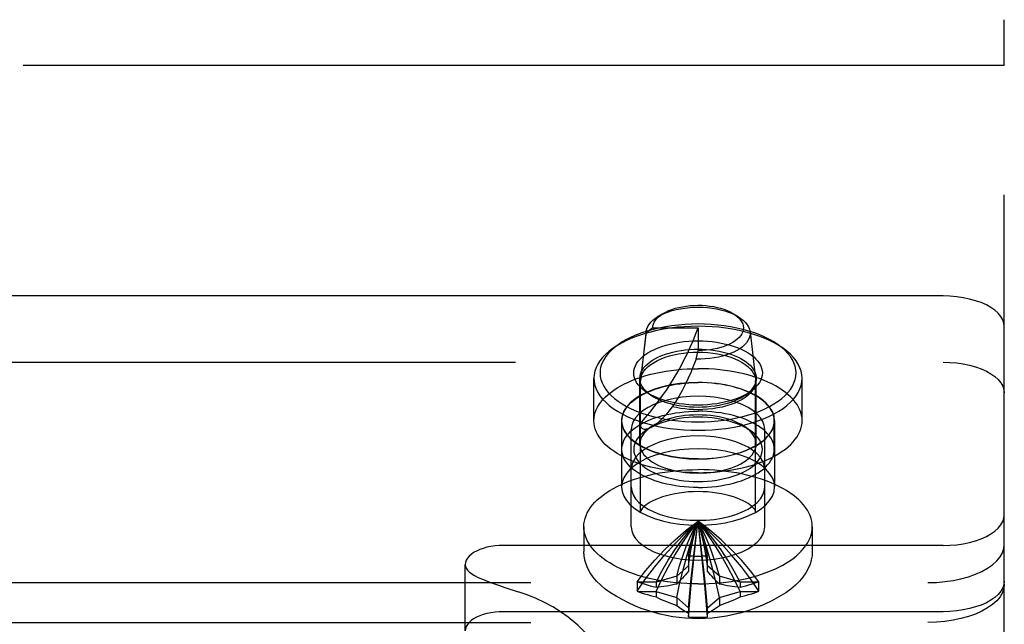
# Model space of a CAD drawing. Header units: inches. Extents: x 0 to 291, y 0 to 188.
# Tile 66 of 113: x 116.056 to 117.664, y 158.443 to 159.43. Entities that reach past the tile are written whole.
import ezdxf

# ---------------------------------------------------------------- set-up
doc = ezdxf.new("R2010")
doc.units = ezdxf.units.IN
doc.header["$LTSCALE"] = 16.018896
doc.header["$MEASUREMENT"] = 0
doc.linetypes.add('HIDDEN', pattern=[0.2, 0.1, -0.1])
doc.layers.add('02___PRT_ALL_AXES', color=7, linetype='CONTINUOUS')
doc.layers.add('DEFAULT_2', color=8, linetype='HIDDEN')

msp = doc.modelspace()

# ---------------------------------------------------------------- linework, layer by layer
at = {"layer": '02___PRT_ALL_AXES', "color": 8, "linetype": 'HIDDEN'}
for p, q in [((116.9937, 158.7752), (116.9937, 158.8445)), ((117.3337, 158.7752), (117.3337, 158.8445)), ((117.0387, 158.7752), (117.0387, 158.667)), ((117.0392, 158.7285), (117.0392, 158.7752)), ((117.2882, 158.7285), (117.2882, 158.7752)), ((117.2887, 158.7752), (117.2887, 158.667)), ((117.0547, 158.602), (117.0547, 158.7607)), ((117.2727, 158.602), (117.2727, 158.7607))]:
    msp.add_line(p, q, dxfattribs=at)
for points in [[(116.9937, 158.7752), (116.9939, 158.7797), (116.9946, 158.7841), (116.9958, 158.7885), (116.9974, 158.7929), (116.9995, 158.7972), (117.002, 158.8015), (117.005, 158.8057), (117.0084, 158.8098), (117.0122, 158.8138), (117.0165, 158.8177), (117.0211, 158.8215), (117.0262, 158.8252), (117.0316, 158.8287), (117.0374, 158.8321), (117.0435, 158.8353), (117.05, 158.8384), (117.0567, 158.8413), (117.0638, 158.844), (117.0711, 158.8465), (117.0787, 158.8488), (117.0865, 158.851), (117.0946, 158.8529), (117.1028, 158.8546), (117.1112, 158.8561), (117.1197, 158.8573), (117.1284, 158.8584), (117.1371, 158.8592), (117.1459, 158.8598), (117.1548, 158.8601), (117.1637, 158.8602)], [(117.3337, 158.7752), (117.3335, 158.7797), (117.3328, 158.7841), (117.3316, 158.7885), (117.33, 158.7929), (117.3279, 158.7972), (117.3254, 158.8015), (117.3224, 158.8057), (117.319, 158.8098), (117.3152, 158.8138), (117.3109, 158.8177), (117.3063, 158.8215), (117.3012, 158.8252), (117.2958, 158.8287), (117.29, 158.8321), (117.2839, 158.8353), (117.2775, 158.8384), (117.2707, 158.8413), (117.2636, 158.844), (117.2563, 158.8465), (117.2487, 158.8488), (117.2409, 158.851), (117.2329, 158.8529), (117.2246, 158.8546), (117.2162, 158.8561), (117.2077, 158.8573), (117.1991, 158.8584), (117.1903, 158.8592), (117.1815, 158.8598), (117.1726, 158.8601), (117.1637, 158.8602)], [(117.2887, 158.7752), (117.2878, 158.7828), (117.2851, 158.7902), (117.2806, 158.7974), (117.2744, 158.8043), (117.2666, 158.8107), (117.2573, 158.8167), (117.2466, 158.822), (117.2347, 158.8267), (117.2218, 158.8306), (117.208, 158.8337), (117.1936, 158.8359), (117.1788, 158.8373), (117.1637, 158.8377), (117.1486, 158.8373), (117.1338, 158.8359), (117.1194, 158.8337), (117.1056, 158.8306), (117.0927, 158.8267), (117.0808, 158.822), (117.0701, 158.8167), (117.0608, 158.8107), (117.053, 158.8043), (117.0468, 158.7974), (117.0423, 158.7902), (117.0396, 158.7828), (117.0387, 158.7752)], [(117.0392, 158.7752), (117.0394, 158.779), (117.0401, 158.7827), (117.0412, 158.7865), (117.0428, 158.7901), (117.0448, 158.7938), (117.0473, 158.7973), (117.0502, 158.8008), (117.0535, 158.8042), (117.0572, 158.8074), (117.0612, 158.8106), (117.0657, 158.8136), (117.0705, 158.8165), (117.0757, 158.8193), (117.0812, 158.8218), (117.0869, 158.8242), (117.093, 158.8265), (117.0993, 158.8285), (117.1059, 158.8304), (117.1126, 158.832), (117.1196, 158.8334), (117.1267, 158.8347), (117.1339, 158.8357), (117.1413, 158.8365), (117.1487, 158.837), (117.1562, 158.8374), (117.1637, 158.8375)], [(117.2882, 158.7752), (117.288, 158.779), (117.2873, 158.7827), (117.2862, 158.7865), (117.2846, 158.7901), (117.2826, 158.7938), (117.2801, 158.7973), (117.2772, 158.8008), (117.2739, 158.8042), (117.2703, 158.8074), (117.2662, 158.8106), (117.2617, 158.8136), (117.2569, 158.8165), (117.2517, 158.8193), (117.2463, 158.8218), (117.2405, 158.8242), (117.2344, 158.8265), (117.2281, 158.8285), (117.2216, 158.8304), (117.2148, 158.832), (117.2079, 158.8334), (117.2007, 158.8347), (117.1935, 158.8357), (117.1862, 158.8365), (117.1787, 158.837), (117.1712, 158.8374), (117.1637, 158.8375)], [(117.2727, 158.7607), (117.2719, 158.7673), (117.2695, 158.7738), (117.2656, 158.7801), (117.2602, 158.7861), (117.2534, 158.7917), (117.2453, 158.7969), (117.236, 158.8015), (117.2256, 158.8056), (117.2144, 158.809), (117.2024, 158.8117), (117.1898, 158.8136), (117.1768, 158.8148), (117.1637, 158.8152), (117.1506, 158.8148), (117.1376, 158.8136), (117.1251, 158.8117), (117.1131, 158.809), (117.1018, 158.8056), (117.0914, 158.8015), (117.0821, 158.7969), (117.074, 158.7917), (117.0672, 158.7861), (117.0618, 158.7801), (117.0579, 158.7738), (117.0555, 158.7673), (117.0547, 158.7607)], [(117.0392, 158.7285), (117.0394, 158.7322), (117.0401, 158.736), (117.0412, 158.7397), (117.0428, 158.7434), (117.0448, 158.747), (117.0473, 158.7505), (117.0502, 158.754), (117.0535, 158.7574), (117.0572, 158.7607), (117.0612, 158.7638), (117.0657, 158.7669), (117.0705, 158.7698), (117.0757, 158.7725), (117.0812, 158.7751), (117.0869, 158.7775), (117.093, 158.7797), (117.0993, 158.7817), (117.1059, 158.7836), (117.1126, 158.7852), (117.1196, 158.7867), (117.1267, 158.7879), (117.1339, 158.7889), (117.1413, 158.7897), (117.1487, 158.7903), (117.1562, 158.7906), (117.1637, 158.7907)], [(117.2882, 158.7285), (117.288, 158.7322), (117.2873, 158.736), (117.2862, 158.7397), (117.2846, 158.7434), (117.2826, 158.747), (117.2801, 158.7505), (117.2772, 158.754), (117.2739, 158.7574), (117.2703, 158.7607), (117.2662, 158.7638), (117.2617, 158.7669), (117.2569, 158.7698), (117.2517, 158.7725), (117.2463, 158.7751), (117.2405, 158.7775), (117.2344, 158.7797), (117.2281, 158.7817), (117.2216, 158.7836), (117.2148, 158.7852), (117.2079, 158.7867), (117.2007, 158.7879), (117.1935, 158.7889), (117.1862, 158.7897), (117.1787, 158.7903), (117.1712, 158.7906), (117.1637, 158.7907)], [(117.1637, 158.6902), (117.1548, 158.6904), (117.1459, 158.6907), (117.1371, 158.6913), (117.1284, 158.6921), (117.1197, 158.6931), (117.1112, 158.6944), (117.1028, 158.6959), (117.0946, 158.6976), (117.0865, 158.6995), (117.0787, 158.7016), (117.0711, 158.7039), (117.0638, 158.7065), (117.0567, 158.7092), (117.05, 158.7121), (117.0435, 158.7151), (117.0374, 158.7184), (117.0316, 158.7217), (117.0262, 158.7253), (117.0211, 158.7289), (117.0165, 158.7327), (117.0122, 158.7366), (117.0084, 158.7407), (117.005, 158.7448), (117.002, 158.749), (116.9995, 158.7532), (116.9974, 158.7576), (116.9958, 158.7619), (116.9946, 158.7664), (116.9939, 158.7708), (116.9937, 158.7752)], [(117.0387, 158.7752), (117.0396, 158.7676), (117.0423, 158.7603), (117.0468, 158.7531), (117.053, 158.7462), (117.0608, 158.7397), (117.0701, 158.7338), (117.0808, 158.7285), (117.0927, 158.7238), (117.1056, 158.7199), (117.1194, 158.7168), (117.1338, 158.7146), (117.1486, 158.7132), (117.1637, 158.7127), (117.1788, 158.7132), (117.1936, 158.7146), (117.208, 158.7168), (117.2218, 158.7199), (117.2347, 158.7238), (117.2466, 158.7285), (117.2573, 158.7338), (117.2666, 158.7397), (117.2744, 158.7462), (117.2806, 158.7531), (117.2851, 158.7603), (117.2878, 158.7676), (117.2887, 158.7752)], [(117.1637, 158.713), (117.1562, 158.7131), (117.1487, 158.7134), (117.1413, 158.714), (117.1339, 158.7148), (117.1267, 158.7158), (117.1196, 158.717), (117.1126, 158.7185), (117.1059, 158.7201), (117.0993, 158.722), (117.093, 158.724), (117.0869, 158.7262), (117.0812, 158.7286), (117.0757, 158.7312), (117.0705, 158.734), (117.0657, 158.7368), (117.0612, 158.7399), (117.0572, 158.743), (117.0535, 158.7463), (117.0502, 158.7497), (117.0473, 158.7532), (117.0448, 158.7567), (117.0428, 158.7603), (117.0412, 158.764), (117.0401, 158.7677), (117.0394, 158.7715), (117.0392, 158.7752)], [(117.1637, 158.713), (117.1712, 158.7131), (117.1787, 158.7134), (117.1862, 158.714), (117.1935, 158.7148), (117.2007, 158.7158), (117.2079, 158.717), (117.2148, 158.7185), (117.2216, 158.7201), (117.2281, 158.722), (117.2344, 158.724), (117.2405, 158.7262), (117.2463, 158.7286), (117.2517, 158.7312), (117.2569, 158.734), (117.2617, 158.7368), (117.2662, 158.7399), (117.2703, 158.743), (117.2739, 158.7463), (117.2772, 158.7497), (117.2801, 158.7532), (117.2826, 158.7567), (117.2846, 158.7603), (117.2862, 158.764), (117.2873, 158.7677), (117.288, 158.7715), (117.2882, 158.7752)], [(117.1637, 158.6902), (117.1726, 158.6904), (117.1815, 158.6907), (117.1903, 158.6913), (117.1991, 158.6921), (117.2077, 158.6931), (117.2162, 158.6944), (117.2246, 158.6959), (117.2329, 158.6976), (117.2409, 158.6995), (117.2487, 158.7016), (117.2563, 158.7039), (117.2636, 158.7065), (117.2707, 158.7092), (117.2775, 158.7121), (117.2839, 158.7151), (117.29, 158.7184), (117.2958, 158.7217), (117.3012, 158.7253), (117.3063, 158.7289), (117.3109, 158.7327), (117.3152, 158.7366), (117.319, 158.7407), (117.3224, 158.7448), (117.3254, 158.749), (117.3279, 158.7532), (117.33, 158.7576), (117.3316, 158.7619), (117.3328, 158.7664), (117.3335, 158.7708), (117.3337, 158.7752)], [(117.2727, 158.6958), (117.2719, 158.7024), (117.2695, 158.7088), (117.2656, 158.7151), (117.2602, 158.7211), (117.2534, 158.7267), (117.2453, 158.7319), (117.236, 158.7366), (117.2256, 158.7406), (117.2144, 158.744), (117.2024, 158.7467), (117.1898, 158.7487), (117.1768, 158.7499), (117.1637, 158.7503), (117.1506, 158.7499), (117.1376, 158.7487), (117.1251, 158.7467), (117.1131, 158.744), (117.1018, 158.7406), (117.0914, 158.7366), (117.0821, 158.7319), (117.074, 158.7267), (117.0672, 158.7211), (117.0618, 158.7151), (117.0579, 158.7088), (117.0555, 158.7024), (117.0547, 158.6958)], [(117.2887, 158.667), (117.2878, 158.6746), (117.2851, 158.6819), (117.2806, 158.6891), (117.2744, 158.696), (117.2666, 158.7025), (117.2573, 158.7084), (117.2466, 158.7138), (117.2347, 158.7184), (117.2218, 158.7223), (117.208, 158.7254), (117.1936, 158.7277), (117.1788, 158.729), (117.1637, 158.7295), (117.1486, 158.729), (117.1338, 158.7277), (117.1194, 158.7254), (117.1056, 158.7223), (117.0927, 158.7184), (117.0808, 158.7138), (117.0701, 158.7084), (117.0608, 158.7025), (117.053, 158.696), (117.0468, 158.6891), (117.0423, 158.6819), (117.0396, 158.6746), (117.0387, 158.667)], [(117.1637, 158.6662), (117.1562, 158.6663), (117.1487, 158.6667), (117.1413, 158.6672), (117.1339, 158.668), (117.1267, 158.669), (117.1196, 158.6703), (117.1126, 158.6717), (117.1059, 158.6734), (117.0993, 158.6752), (117.093, 158.6772), (117.0869, 158.6795), (117.0812, 158.6819), (117.0757, 158.6845), (117.0705, 158.6872), (117.0657, 158.6901), (117.0612, 158.6931), (117.0572, 158.6963), (117.0535, 158.6995), (117.0502, 158.7029), (117.0473, 158.7064), (117.0448, 158.71), (117.0428, 158.7136), (117.0412, 158.7173), (117.0401, 158.721), (117.0394, 158.7247), (117.0392, 158.7285)], [(117.1637, 158.6662), (117.1712, 158.6663), (117.1787, 158.6667), (117.1862, 158.6672), (117.1935, 158.668), (117.2007, 158.669), (117.2079, 158.6703), (117.2148, 158.6717), (117.2216, 158.6734), (117.2281, 158.6752), (117.2344, 158.6772), (117.2405, 158.6795), (117.2463, 158.6819), (117.2517, 158.6845), (117.2569, 158.6872), (117.2617, 158.6901), (117.2662, 158.6931), (117.2703, 158.6963), (117.2739, 158.6995), (117.2772, 158.7029), (117.2801, 158.7064), (117.2826, 158.71), (117.2846, 158.7136), (117.2862, 158.7173), (117.2873, 158.721), (117.288, 158.7247), (117.2882, 158.7285)], [(117.0387, 158.667), (117.0396, 158.6594), (117.0423, 158.652), (117.0468, 158.6448), (117.053, 158.6379), (117.0608, 158.6315), (117.0701, 158.6255), (117.0808, 158.6202), (117.0927, 158.6155), (117.1056, 158.6116), (117.1194, 158.6085), (117.1338, 158.6063), (117.1486, 158.6049), (117.1637, 158.6045), (117.1788, 158.6049), (117.1936, 158.6063), (117.208, 158.6085), (117.2218, 158.6116), (117.2347, 158.6155), (117.2466, 158.6202), (117.2573, 158.6255), (117.2666, 158.6315), (117.2744, 158.6379), (117.2806, 158.6448), (117.2851, 158.652), (117.2878, 158.6594), (117.2887, 158.667)], [(117.0547, 158.667), (117.0555, 158.6604), (117.0579, 158.6539), (117.0618, 158.6477), (117.0672, 158.6417), (117.074, 158.636), (117.0821, 158.6308), (117.0914, 158.6262), (117.1018, 158.6221), (117.1131, 158.6187), (117.1251, 158.616), (117.1376, 158.6141), (117.1506, 158.6129), (117.1637, 158.6125), (117.1768, 158.6129), (117.1898, 158.6141), (117.2024, 158.616), (117.2144, 158.6187), (117.2256, 158.6221), (117.236, 158.6262), (117.2453, 158.6308), (117.2534, 158.636), (117.2602, 158.6417), (117.2656, 158.6477), (117.2695, 158.6539), (117.2719, 158.6604), (117.2727, 158.667)], [(117.0547, 158.602), (117.0555, 158.5954), (117.0579, 158.589), (117.0618, 158.5827), (117.0672, 158.5767), (117.074, 158.5711), (117.0821, 158.5659), (117.0914, 158.5612), (117.1018, 158.5572), (117.1131, 158.5538), (117.1251, 158.5511), (117.1376, 158.5491), (117.1506, 158.5479), (117.1637, 158.5475), (117.1768, 158.5479), (117.1898, 158.5491), (117.2024, 158.5511), (117.2144, 158.5538), (117.2256, 158.5572), (117.236, 158.5612), (117.2453, 158.5659), (117.2534, 158.5711), (117.2602, 158.5767), (117.2656, 158.5827), (117.2695, 158.589), (117.2719, 158.5954), (117.2727, 158.602)]]:
    msp.add_lwpolyline(points, dxfattribs=at)
at = {"layer": 'DEFAULT_2', "color": 8, "linetype": 'HIDDEN'}
for p, q in [((117.3417, 156.4354), (117.3417, 174.0604)), ((117.5287, 156.4354), (117.5287, 174.0604)), ((117.6637, 159.3553), (117.6637, 159.4303)), ((117.6637, 159.3553), (115.1637, 159.3553)), ((117.6637, 157.5425), (117.6637, 159.3553)), ((117.5637, 158.979), (115.2637, 158.979)), ((117.1067, 158.9504), (117.0983, 158.9453)), ((117.2203, 158.9506), (117.2292, 158.9453)), ((117.0787, 158.9182), (117.0697, 158.8402)), ((117.0789, 158.9206), (117.0699, 158.8429)), ((117.0897, 158.9268), (117.0787, 158.9182)), ((117.0787, 158.9182), (117.0789, 158.9206)), ((117.0897, 158.9268), (117.1637, 158.9268)), ((117.1637, 158.9268), (117.1637, 158.8898)), ((117.2486, 158.9206), (117.2576, 158.8429)), ((117.0331, 158.8994), (117.0249, 158.8936)), ((117.1605, 158.8757), (117.1637, 158.8898)), ((117.2943, 158.8994), (117.3025, 158.8936)), ((115.2637, 158.8707), (117.5637, 158.8707)), ((117.0687, 158.7371), (117.0687, 158.8445)), ((117.0697, 158.8402), (117.0699, 158.8429)), ((117.0697, 158.6265), (117.0697, 158.8402)), ((117.2576, 158.8429), (117.2577, 158.8402)), ((117.2577, 158.6265), (117.2577, 158.8402)), ((117.2587, 158.7371), (117.2587, 158.8445)), ((117.0861, 158.8171), (117.078, 158.8229)), ((117.2413, 158.8171), (117.2494, 158.8229)), ((117.0861, 158.7646), (117.078, 158.7588)), ((117.2413, 158.7646), (117.2494, 158.7588)), ((116.9772, 158.602), (116.9772, 158.5617)), ((117.3502, 158.602), (117.3502, 158.5617)), ((117.5637, 158.5715), (116.8462, 158.5715)), ((117.1482, 158.5538), (117.1482, 158.553)), ((117.1482, 158.553), (117.1482, 158.5294)), ((117.1792, 158.553), (117.1792, 158.5538)), ((117.1792, 158.5294), (117.1792, 158.553)), ((116.7837, 158.432), (116.7837, 158.5402)), ((117.1482, 158.5381), (117.1288, 158.5213)), ((117.1986, 158.5213), (117.1792, 158.5381)), ((117.1288, 158.5213), (117.0952, 158.5116)), ((117.1288, 158.5213), (117.1288, 158.5084)), ((117.2322, 158.5116), (117.1986, 158.5213)), ((117.1986, 158.5213), (117.1986, 158.5084)), ((115.2887, 158.5107), (117.5387, 158.5107)), ((117.0654, 158.5116), (117.0644, 158.5119)), ((117.0952, 158.5116), (117.0654, 158.5116)), ((117.0952, 158.5116), (117.0952, 158.5029)), ((117.262, 158.5116), (117.2322, 158.5116)), ((117.2322, 158.5116), (117.2322, 158.5029)), ((117.263, 158.5119), (117.262, 158.5116)), ((117.0644, 158.4965), (117.0654, 158.4961)), ((117.0654, 158.4961), (117.0952, 158.4961)), ((117.0952, 158.4961), (117.1288, 158.4864)), ((117.0952, 158.4961), (117.0952, 158.4874)), ((117.1288, 158.4864), (117.1482, 158.4696)), ((117.1288, 158.4864), (117.1288, 158.4735)), ((117.1792, 158.4696), (117.1986, 158.4864)), ((117.1986, 158.4864), (117.2322, 158.4961)), ((117.1986, 158.4864), (117.1986, 158.4735)), ((117.2322, 158.4961), (117.262, 158.4961)), ((117.2322, 158.4961), (117.2322, 158.4874)), ((117.262, 158.4961), (117.263, 158.4965)), ((117.1482, 158.4696), (117.1482, 158.4547)), ((117.1792, 158.4547), (117.1792, 158.4696)), ((117.5637, 158.4632), (116.8462, 158.4632)), ((117.1482, 158.4547), (117.1482, 158.4546)), ((117.1792, 158.4546), (117.1792, 158.4547)), ((115.2887, 158.4458), (117.5387, 158.4458))]:
    msp.add_line(p, q, dxfattribs=at)
for points in [[(117.6637, 158.929), (117.6631, 158.9346), (117.6612, 158.9401), (117.6581, 158.9455), (117.6538, 158.9507), (117.6484, 158.9556), (117.6419, 158.9602), (117.6344, 158.9643), (117.6261, 158.9681), (117.6169, 158.9713), (117.6071, 158.974), (117.5967, 158.9762), (117.586, 158.9777), (117.575, 158.9787), (117.5637, 158.979)], [(117.0897, 158.9268), (117.09, 158.93), (117.0908, 158.9331), (117.0922, 158.9362), (117.0941, 158.9393), (117.0965, 158.9423), (117.0994, 158.9451), (117.1029, 158.9479), (117.1067, 158.9504)], [(117.0983, 158.9453), (117.1037, 158.9483), (117.1093, 158.9508), (117.1152, 158.9531), (117.1215, 158.9551), (117.1282, 158.9568), (117.1351, 158.9582), (117.1423, 158.9593), (117.1496, 158.9601), (117.157, 158.9605), (117.1645, 158.9607), (117.172, 158.9605), (117.1794, 158.9599), (117.1866, 158.9591), (117.1938, 158.9579), (117.2006, 158.9565), (117.2072, 158.9547), (117.2135, 158.9526), (117.2193, 158.9503), (117.2248, 158.9477), (117.2292, 158.9453)], [(117.1067, 158.9504), (117.1112, 158.9528), (117.1159, 158.955), (117.121, 158.957), (117.1264, 158.9588), (117.1322, 158.9603), (117.1381, 158.9615), (117.1443, 158.9625), (117.1506, 158.9632), (117.157, 158.9636), (117.1634, 158.9638), (117.1699, 158.9637), (117.1763, 158.9632), (117.1826, 158.9626), (117.1888, 158.9616), (117.1948, 158.9604), (117.2005, 158.9589), (117.206, 158.9572), (117.2111, 158.9552), (117.2159, 158.953), (117.2203, 158.9506)], [(117.2207, 158.9504), (117.2242, 158.9481), (117.2277, 158.9454), (117.2307, 158.9425), (117.2332, 158.9395), (117.2351, 158.9364), (117.2366, 158.9333), (117.2374, 158.9301), (117.2377, 158.9269), (117.2374, 158.9236), (117.2366, 158.9204), (117.2352, 158.9173), (117.2333, 158.9142), (117.2308, 158.9112), (117.2278, 158.9083), (117.2244, 158.9056), (117.2205, 158.903), (117.2161, 158.9007), (117.2113, 158.8985), (117.2062, 158.8965), (117.2008, 158.8948), (117.195, 158.8933), (117.1891, 158.892), (117.1829, 158.8911), (117.1766, 158.8904), (117.1702, 158.8899), (117.1637, 158.8898)], [(117.0789, 158.9206), (117.079, 158.9218), (117.08, 158.9255), (117.0816, 158.9291), (117.0838, 158.9326), (117.0866, 158.9361), (117.0901, 158.9394), (117.0941, 158.9426), (117.0983, 158.9453)], [(117.2292, 158.9453), (117.2297, 158.9449), (117.2342, 158.9419), (117.2381, 158.9387), (117.2414, 158.9354), (117.2441, 158.9319), (117.2463, 158.9283), (117.2477, 158.9246), (117.2486, 158.9206)], [(117.1637, 158.9295), (117.1523, 158.9293), (117.1409, 158.9288), (117.1296, 158.9278), (117.1183, 158.9264), (117.1072, 158.9247), (117.0964, 158.9226), (117.0859, 158.9201), (117.0757, 158.9172), (117.066, 158.9141), (117.0567, 158.9106), (117.0479, 158.9067), (117.0397, 158.9026), (117.032, 158.8983), (117.0249, 158.8936)], [(117.1637, 158.9332), (117.153, 158.933), (117.1423, 158.9325), (117.1316, 158.9315), (117.121, 158.9303), (117.1106, 158.9286), (117.1004, 158.9266), (117.0905, 158.9243), (117.0809, 158.9216), (117.0717, 158.9186), (117.063, 158.9153), (117.0547, 158.9117), (117.047, 158.9079), (117.0398, 158.9038), (117.0331, 158.8994)], [(117.0697, 158.7709), (117.0774, 158.7797), (117.0849, 158.7887), (117.0921, 158.7978), (117.0992, 158.807), (117.1059, 158.8164), (117.1125, 158.8258), (117.1187, 158.8355), (117.1248, 158.8452), (117.1306, 158.8551), (117.1361, 158.865), (117.1413, 158.8751), (117.1463, 158.8852), (117.1511, 158.8955), (117.1556, 158.9058), (117.1598, 158.9163), (117.1637, 158.9268)], [(117.2486, 158.9206), (117.2487, 158.9172), (117.2482, 158.9135), (117.247, 158.9098), (117.2452, 158.9061), (117.2428, 158.9026), (117.2397, 158.8992), (117.2361, 158.8959), (117.2319, 158.8928), (117.2272, 158.8899), (117.222, 158.8872), (117.2163, 158.8848), (117.2102, 158.8826), (117.2038, 158.8807), (117.197, 158.8791), (117.19, 158.8778), (117.1828, 158.8768), (117.1754, 158.8761), (117.168, 158.8757), (117.1605, 158.8757)], [(117.2943, 158.8994), (117.2877, 158.9038), (117.2805, 158.9079), (117.2727, 158.9117), (117.2644, 158.9153), (117.2557, 158.9186), (117.2465, 158.9216), (117.237, 158.9243), (117.227, 158.9266), (117.2169, 158.9286), (117.2064, 158.9303), (117.1959, 158.9315), (117.1852, 158.9325), (117.1745, 158.933), (117.1637, 158.9332)], [(117.3025, 158.8936), (117.2954, 158.8983), (117.2878, 158.9026), (117.2795, 158.9067), (117.2707, 158.9106), (117.2615, 158.9141), (117.2517, 158.9172), (117.2415, 158.9201), (117.231, 158.9226), (117.2202, 158.9247), (117.2091, 158.9264), (117.1979, 158.9278), (117.1865, 158.9288), (117.1751, 158.9293), (117.1637, 158.9295)], [(117.078, 158.8229), (117.077, 158.8235), (117.0728, 158.8269), (117.0692, 158.8304), (117.066, 158.834), (117.0634, 158.8377), (117.0614, 158.8415), (117.0599, 158.8453), (117.059, 158.8493), (117.0587, 158.8532), (117.059, 158.8571), (117.0599, 158.861), (117.0614, 158.8649), (117.0634, 158.8687), (117.066, 158.8724), (117.0692, 158.876), (117.0728, 158.8795), (117.077, 158.8828), (117.0817, 158.886), (117.0868, 158.8889), (117.0924, 158.8917), (117.0984, 158.8943), (117.1047, 158.8966), (117.1114, 158.8987), (117.1184, 158.9005), (117.1257, 158.9021), (117.1332, 158.9034), (117.1407, 158.9044), (117.1484, 158.9051), (117.156, 158.9055), (117.1637, 158.9057)], [(117.1637, 158.9057), (117.1714, 158.9055), (117.179, 158.9051), (117.1867, 158.9044), (117.1943, 158.9034), (117.2017, 158.9021), (117.209, 158.9005), (117.216, 158.8987), (117.2227, 158.8966), (117.2291, 158.8943), (117.235, 158.8917), (117.2406, 158.8889), (117.2457, 158.886), (117.2504, 158.8828), (117.2546, 158.8795), (117.2583, 158.876), (117.2614, 158.8724), (117.264, 158.8687), (117.2661, 158.8649), (117.2675, 158.861), (117.2684, 158.8571), (117.2687, 158.8532), (117.2684, 158.8492), (117.2675, 158.8453), (117.2661, 158.8415), (117.264, 158.8377), (117.2614, 158.834), (117.2583, 158.8303), (117.2546, 158.8269), (117.2504, 158.8235), (117.2494, 158.8229)], [(117.0249, 158.8936), (117.0186, 158.8888), (117.0129, 158.8837), (117.0078, 158.8785), (117.0036, 158.873), (117, 158.8675), (116.9973, 158.8619), (116.9953, 158.8561), (116.9941, 158.8503), (116.9937, 158.8445)], [(117.0331, 158.8994), (117.0271, 158.8948), (117.0217, 158.8901), (117.017, 158.8851), (117.013, 158.88), (117.0097, 158.8748), (117.0071, 158.8695), (117.0052, 158.8641), (117.0041, 158.8587), (117.0037, 158.8532), (117.0041, 158.8477), (117.0052, 158.8423), (117.0071, 158.8369), (117.0097, 158.8315), (117.013, 158.8263), (117.017, 158.8212), (117.0217, 158.8163), (117.0271, 158.8115), (117.0331, 158.807), (117.0397, 158.8026), (117.047, 158.7985), (117.0547, 158.7946), (117.063, 158.791), (117.0717, 158.7877), (117.0809, 158.7847), (117.0905, 158.7821), (117.1004, 158.7797), (117.1106, 158.7777), (117.121, 158.7761), (117.1316, 158.7748), (117.1423, 158.7739), (117.153, 158.7734), (117.1637, 158.7732)], [(117.0687, 158.8445), (117.069, 158.8481), (117.0698, 158.8516), (117.0711, 158.8551), (117.0729, 158.8585), (117.0753, 158.8619), (117.0782, 158.8652), (117.0815, 158.8683), (117.0853, 158.8713), (117.0895, 158.8742), (117.0942, 158.8769), (117.0992, 158.8794), (117.1046, 158.8817), (117.1103, 158.8838), (117.1164, 158.8857), (117.1227, 158.8874), (117.1293, 158.8888), (117.1361, 158.89), (117.1429, 158.8909), (117.1499, 158.8915), (117.1568, 158.8919), (117.1637, 158.892)], [(117.0699, 158.8429), (117.0701, 158.8443), (117.0711, 158.8484), (117.0729, 158.8524), (117.0754, 158.8563), (117.0786, 158.8601), (117.0824, 158.8638), (117.0868, 158.8672), (117.0918, 158.8705), (117.0974, 158.8735), (117.1035, 158.8763), (117.11, 158.8788), (117.117, 158.881), (117.1243, 158.8829), (117.1319, 158.8844), (117.1397, 158.8856), (117.1477, 158.8865), (117.1557, 158.887), (117.1637, 158.8872)], [(117.1637, 158.7732), (117.1745, 158.7734), (117.1852, 158.7739), (117.1959, 158.7748), (117.2064, 158.7761), (117.2169, 158.7777), (117.227, 158.7797), (117.237, 158.7821), (117.2465, 158.7847), (117.2557, 158.7877), (117.2644, 158.791), (117.2727, 158.7946), (117.2805, 158.7985), (117.2877, 158.8026), (117.2943, 158.807), (117.3003, 158.8115), (117.3057, 158.8163), (117.3104, 158.8212), (117.3144, 158.8263), (117.3177, 158.8315), (117.3203, 158.8369), (117.3222, 158.8423), (117.3233, 158.8477), (117.3237, 158.8532), (117.3233, 158.8586), (117.3222, 158.8641), (117.3203, 158.8695), (117.3177, 158.8748), (117.3144, 158.88), (117.3104, 158.8851), (117.3057, 158.8901), (117.3003, 158.8948), (117.2943, 158.8994)], [(117.1637, 158.892), (117.1706, 158.8919), (117.1776, 158.8915), (117.1845, 158.8909), (117.1914, 158.89), (117.1981, 158.8888), (117.2047, 158.8874), (117.211, 158.8857), (117.2171, 158.8838), (117.2228, 158.8817), (117.2282, 158.8794), (117.2333, 158.8769), (117.2379, 158.8742), (117.2421, 158.8713), (117.2459, 158.8683), (117.2493, 158.8652), (117.2521, 158.8619), (117.2545, 158.8585), (117.2563, 158.8551), (117.2576, 158.8516), (117.2584, 158.8481), (117.2587, 158.8445)], [(117.1637, 158.8872), (117.1717, 158.887), (117.1798, 158.8865), (117.1877, 158.8856), (117.1955, 158.8844), (117.2031, 158.8829), (117.2104, 158.881), (117.2174, 158.8788), (117.2239, 158.8763), (117.23, 158.8735), (117.2356, 158.8705), (117.2406, 158.8672), (117.245, 158.8638), (117.2488, 158.8601), (117.252, 158.8563), (117.2545, 158.8524), (117.2563, 158.8484), (117.2573, 158.8443), (117.2576, 158.8429)], [(117.3337, 158.8445), (117.3333, 158.8503), (117.3321, 158.8561), (117.3301, 158.8618), (117.3274, 158.8675), (117.3239, 158.873), (117.3196, 158.8785), (117.3146, 158.8837), (117.3089, 158.8888), (117.3025, 158.8936)], [(117.1605, 158.8757), (117.1565, 158.8653), (117.1523, 158.8549), (117.1476, 158.8445), (117.1427, 158.8343), (117.1376, 158.8244), (117.1323, 158.815), (117.127, 158.8063), (117.1217, 158.7981)], [(117.5637, 158.8707), (117.575, 158.8704), (117.586, 158.8695), (117.5967, 158.8679), (117.6071, 158.8658), (117.6169, 158.8631), (117.6261, 158.8598), (117.6344, 158.8561), (117.6419, 158.8519), (117.6484, 158.8473), (117.6538, 158.8424), (117.6581, 158.8372), (117.6612, 158.8319), (117.6631, 158.8264), (117.6637, 158.8207)], [(116.9937, 158.8445), (116.9941, 158.8387), (116.9953, 158.8329), (116.9973, 158.8272), (117, 158.8215), (117.0036, 158.816), (117.0078, 158.8106), (117.0129, 158.8053), (117.0186, 158.8003), (117.025, 158.7954), (117.032, 158.7908), (117.0397, 158.7864), (117.0479, 158.7823), (117.0567, 158.7785), (117.066, 158.775), (117.0757, 158.7718), (117.0859, 158.7689), (117.0964, 158.7665), (117.1072, 158.7643), (117.1183, 158.7626), (117.1296, 158.7613), (117.1409, 158.7603), (117.1523, 158.7597), (117.1637, 158.7595)], [(117.0861, 158.8171), (117.0853, 158.8177), (117.0815, 158.8207), (117.0782, 158.8239), (117.0753, 158.8271), (117.0729, 158.8305), (117.0711, 158.8339), (117.0698, 158.8374), (117.069, 158.841), (117.0687, 158.8445)], [(117.1637, 158.7595), (117.1751, 158.7597), (117.1865, 158.7603), (117.1979, 158.7613), (117.2091, 158.7626), (117.2202, 158.7643), (117.231, 158.7665), (117.2415, 158.7689), (117.2517, 158.7718), (117.2614, 158.775), (117.2707, 158.7785), (117.2795, 158.7823), (117.2878, 158.7864), (117.2954, 158.7908), (117.3025, 158.7954), (117.3089, 158.8003), (117.3146, 158.8053), (117.3196, 158.8106), (117.3238, 158.816), (117.3274, 158.8215), (117.3301, 158.8272), (117.3321, 158.8329), (117.3333, 158.8387), (117.3337, 158.8445)], [(117.2577, 158.8402), (117.2573, 158.8361), (117.2563, 158.832), (117.2545, 158.828), (117.252, 158.8241), (117.2488, 158.8203), (117.245, 158.8166), (117.2406, 158.8132), (117.2356, 158.8099), (117.23, 158.8069), (117.2239, 158.8041), (117.2174, 158.8016), (117.2104, 158.7994), (117.2031, 158.7975), (117.1955, 158.796), (117.1877, 158.7947), (117.1798, 158.7939), (117.1717, 158.7934), (117.1637, 158.7932)], [(117.2587, 158.8445), (117.2584, 158.841), (117.2576, 158.8374), (117.2563, 158.8339), (117.2545, 158.8305), (117.2521, 158.8271), (117.2493, 158.8239), (117.2459, 158.8207), (117.2421, 158.8177), (117.2413, 158.8171)], [(117.1637, 158.8007), (117.156, 158.8008), (117.1484, 158.8012), (117.1407, 158.802), (117.1331, 158.803), (117.1257, 158.8042), (117.1184, 158.8058), (117.1114, 158.8077), (117.1047, 158.8097), (117.0984, 158.8121), (117.0924, 158.8146), (117.0868, 158.8174), (117.0817, 158.8204), (117.078, 158.8229)], [(117.2494, 158.8229), (117.2457, 158.8204), (117.2406, 158.8174), (117.235, 158.8146), (117.229, 158.8121), (117.2227, 158.8097), (117.216, 158.8076), (117.209, 158.8058), (117.2017, 158.8042), (117.1943, 158.803), (117.1867, 158.802), (117.179, 158.8012), (117.1714, 158.8008), (117.1637, 158.8007)], [(117.1637, 158.797), (117.1568, 158.7971), (117.1498, 158.7975), (117.1429, 158.7982), (117.1361, 158.7991), (117.1293, 158.8002), (117.1227, 158.8017), (117.1164, 158.8033), (117.1103, 158.8052), (117.1046, 158.8073), (117.0992, 158.8097), (117.0942, 158.8122), (117.0895, 158.8149), (117.0861, 158.8171)], [(117.2413, 158.8171), (117.2379, 158.8148), (117.2333, 158.8122), (117.2282, 158.8097), (117.2228, 158.8073), (117.2171, 158.8052), (117.211, 158.8033), (117.2047, 158.8017), (117.1981, 158.8002), (117.1914, 158.7991), (117.1845, 158.7982), (117.1776, 158.7975), (117.1706, 158.7971), (117.1637, 158.797)], [(117.1217, 158.7981), (117.1177, 158.7928), (117.1138, 158.788), (117.11, 158.7837), (117.1064, 158.7798), (117.103, 158.7764), (117.0997, 158.7733), (117.0967, 158.7707), (117.0938, 158.7685), (117.0912, 158.7666), (117.0887, 158.765), (117.0864, 158.7638), (117.0843, 158.7628), (117.0824, 158.762), (117.0806, 158.7615), (117.079, 158.7612), (117.0775, 158.7611), (117.0762, 158.7611), (117.0749, 158.7614), (117.0738, 158.7618), (117.0727, 158.7625), (117.0718, 158.7634), (117.0711, 158.7644), (117.0705, 158.7658), (117.0701, 158.7673), (117.0698, 158.769), (117.0697, 158.7709)], [(117.1637, 158.7932), (117.1565, 158.7933), (117.1494, 158.7937), (117.1423, 158.7944), (117.1353, 158.7954), (117.1284, 158.7966), (117.1217, 158.7981)], [(117.1637, 158.781), (117.156, 158.7808), (117.1484, 158.7804), (117.1407, 158.7797), (117.1332, 158.7787), (117.1257, 158.7774), (117.1184, 158.7758), (117.1114, 158.774), (117.1047, 158.7719), (117.0984, 158.7696), (117.0924, 158.767), (117.0868, 158.7642), (117.0817, 158.7613), (117.078, 158.7588)], [(117.1637, 158.7846), (117.1568, 158.7845), (117.1499, 158.7841), (117.1429, 158.7835), (117.1361, 158.7826), (117.1293, 158.7814), (117.1227, 158.78), (117.1164, 158.7783), (117.1103, 158.7764), (117.1046, 158.7743), (117.0992, 158.772), (117.0942, 158.7695), (117.0895, 158.7668), (117.0861, 158.7646)], [(117.2413, 158.7646), (117.2379, 158.7668), (117.2333, 158.7695), (117.2282, 158.772), (117.2228, 158.7743), (117.2171, 158.7764), (117.211, 158.7783), (117.2047, 158.78), (117.1981, 158.7814), (117.1914, 158.7826), (117.1845, 158.7835), (117.1776, 158.7841), (117.1706, 158.7845), (117.1637, 158.7846)], [(117.2494, 158.7588), (117.2457, 158.7613), (117.2406, 158.7642), (117.235, 158.767), (117.2291, 158.7696), (117.2227, 158.7719), (117.216, 158.774), (117.209, 158.7758), (117.2017, 158.7774), (117.1943, 158.7787), (117.1867, 158.7797), (117.179, 158.7804), (117.1714, 158.7808), (117.1637, 158.781)], [(117.078, 158.7588), (117.077, 158.7581), (117.0728, 158.7548), (117.0692, 158.7513), (117.066, 158.7477), (117.0634, 158.744), (117.0614, 158.7402), (117.0599, 158.7363), (117.059, 158.7324), (117.0587, 158.7285), (117.059, 158.7245), (117.0599, 158.7206), (117.0614, 158.7168), (117.0634, 158.713), (117.066, 158.7093), (117.0692, 158.7056), (117.0728, 158.7022), (117.077, 158.6988), (117.0817, 158.6957), (117.0868, 158.6927), (117.0924, 158.6899), (117.0984, 158.6874), (117.1047, 158.685), (117.1114, 158.6829), (117.1184, 158.6811), (117.1257, 158.6795), (117.1331, 158.6782), (117.1407, 158.6772), (117.1484, 158.6765), (117.156, 158.6761), (117.1637, 158.676)], [(117.0861, 158.7646), (117.0853, 158.7639), (117.0815, 158.7609), (117.0782, 158.7578), (117.0753, 158.7545), (117.0729, 158.7512), (117.0711, 158.7477), (117.0698, 158.7442), (117.069, 158.7407), (117.0687, 158.7371)], [(117.1637, 158.676), (117.1714, 158.6761), (117.179, 158.6765), (117.1867, 158.6772), (117.1943, 158.6782), (117.2017, 158.6795), (117.209, 158.6811), (117.216, 158.6829), (117.2227, 158.685), (117.229, 158.6874), (117.235, 158.6899), (117.2406, 158.6927), (117.2457, 158.6957), (117.2504, 158.6988), (117.2546, 158.7022), (117.2583, 158.7056), (117.2614, 158.7092), (117.264, 158.713), (117.2661, 158.7168), (117.2675, 158.7206), (117.2684, 158.7245), (117.2687, 158.7285), (117.2684, 158.7324), (117.2675, 158.7363), (117.2661, 158.7402), (117.264, 158.744), (117.2614, 158.7477), (117.2583, 158.7513), (117.2546, 158.7548), (117.2504, 158.7581), (117.2494, 158.7588)], [(117.2587, 158.7371), (117.2584, 158.7407), (117.2576, 158.7442), (117.2563, 158.7477), (117.2545, 158.7512), (117.2521, 158.7545), (117.2493, 158.7578), (117.2459, 158.7609), (117.2421, 158.7639), (117.2413, 158.7646)], [(117.0687, 158.7371), (117.069, 158.7336), (117.0698, 158.73), (117.0711, 158.7265), (117.0729, 158.7231), (117.0753, 158.7197), (117.0782, 158.7165), (117.0815, 158.7133), (117.0853, 158.7103), (117.0895, 158.7075), (117.0942, 158.7048), (117.0992, 158.7023), (117.1046, 158.7), (117.1103, 158.6978), (117.1164, 158.6959), (117.1227, 158.6943), (117.1293, 158.6929), (117.1361, 158.6917), (117.1429, 158.6908), (117.1498, 158.6901), (117.1568, 158.6898), (117.1637, 158.6896)], [(117.1637, 158.6896), (117.1706, 158.6898), (117.1776, 158.6901), (117.1845, 158.6908), (117.1914, 158.6917), (117.1981, 158.6929), (117.2047, 158.6943), (117.211, 158.6959), (117.2171, 158.6978), (117.2228, 158.6999), (117.2282, 158.7023), (117.2333, 158.7048), (117.2379, 158.7075), (117.2421, 158.7103), (117.2459, 158.7133), (117.2493, 158.7165), (117.2521, 158.7197), (117.2545, 158.7231), (117.2563, 158.7265), (117.2576, 158.73), (117.2584, 158.7336), (117.2587, 158.7371)], [(116.9772, 158.602), (116.9774, 158.6066), (116.9781, 158.6112), (116.9792, 158.6157), (116.9808, 158.6202), (116.9828, 158.6247), (116.9852, 158.6291), (116.9881, 158.6334), (116.9914, 158.6377), (116.9951, 158.6419), (116.9992, 158.646), (117.0037, 158.65), (117.0086, 158.6538), (117.0139, 158.6576), (117.0195, 158.6612), (117.0255, 158.6647), (117.0318, 158.668), (117.0385, 158.6711), (117.0454, 158.6741), (117.0526, 158.6769), (117.0601, 158.6796), (117.0678, 158.682), (117.0758, 158.6843), (117.084, 158.6863), (117.0923, 158.6882), (117.1009, 158.6898), (117.1096, 158.6913), (117.1184, 158.6925), (117.1273, 158.6935), (117.1363, 158.6943), (117.1454, 158.6948), (117.1545, 158.6952), (117.1637, 158.6953)], [(117.3502, 158.602), (117.35, 158.6066), (117.3493, 158.6112), (117.3482, 158.6157), (117.3466, 158.6202), (117.3446, 158.6247), (117.3422, 158.6291), (117.3393, 158.6334), (117.336, 158.6377), (117.3323, 158.6419), (117.3282, 158.646), (117.3237, 158.65), (117.3188, 158.6538), (117.3135, 158.6576), (117.3079, 158.6612), (117.3019, 158.6647), (117.2956, 158.668), (117.289, 158.6711), (117.282, 158.6741), (117.2748, 158.6769), (117.2673, 158.6796), (117.2596, 158.682), (117.2516, 158.6843), (117.2434, 158.6863), (117.2351, 158.6882), (117.2265, 158.6898), (117.2178, 158.6913), (117.209, 158.6925), (117.2001, 158.6935), (117.1911, 158.6943), (117.182, 158.6948), (117.1729, 158.6952), (117.1637, 158.6953)], [(117.1637, 158.6594), (117.1558, 158.6592), (117.1481, 158.6588), (117.1404, 158.6581), (117.1329, 158.6571), (117.1256, 158.6559), (117.1187, 158.6544), (117.112, 158.6527), (117.1058, 158.6509), (117.1, 158.6488), (117.0947, 158.6467), (117.0899, 158.6445), (117.0857, 158.6422), (117.082, 158.6399), (117.0788, 158.6377), (117.0761, 158.6355), (117.074, 158.6335), (117.0724, 158.6316), (117.0712, 158.63), (117.0704, 158.6286), (117.0699, 158.6276), (117.0697, 158.6269), (117.0697, 158.6265)], [(117.2577, 158.6265), (117.2577, 158.6269), (117.2575, 158.6276), (117.257, 158.6286), (117.2562, 158.63), (117.255, 158.6317), (117.2533, 158.6336), (117.2512, 158.6356), (117.2485, 158.6377), (117.2454, 158.64), (117.2416, 158.6422), (117.2374, 158.6445), (117.2326, 158.6467), (117.2273, 158.6489), (117.2216, 158.6509), (117.2154, 158.6527), (117.2088, 158.6544), (117.2018, 158.6559), (117.1946, 158.6571), (117.1871, 158.6581), (117.1794, 158.6588), (117.1716, 158.6592), (117.1637, 158.6594)], [(117.5637, 158.5715), (117.575, 158.5718), (117.586, 158.5727), (117.5967, 158.5743), (117.6071, 158.5764), (117.6169, 158.5792), (117.6261, 158.5824), (117.6344, 158.5861), (117.6419, 158.5903), (117.6484, 158.5949), (117.6538, 158.5998), (117.6581, 158.605), (117.6612, 158.6104), (117.6631, 158.6159), (117.6637, 158.6215)], [(117.1637, 158.5088), (117.1545, 158.5089), (117.1454, 158.5092), (117.1363, 158.5098), (117.1273, 158.5106), (117.1184, 158.5116), (117.1096, 158.5128), (117.1009, 158.5142), (117.0923, 158.5159), (117.084, 158.5177), (117.0758, 158.5198), (117.0678, 158.522), (117.0601, 158.5245), (117.0526, 158.5271), (117.0454, 158.5299), (117.0385, 158.5329), (117.0318, 158.5361), (117.0255, 158.5394), (117.0195, 158.5429), (117.0139, 158.5465), (117.0086, 158.5502), (117.0037, 158.5541), (116.9992, 158.5581), (116.9951, 158.5622), (116.9914, 158.5663), (116.9881, 158.5706), (116.9852, 158.575), (116.9828, 158.5794), (116.9808, 158.5838), (116.9792, 158.5883), (116.9781, 158.5929), (116.9774, 158.5975), (116.9772, 158.602)], [(117.0644, 158.4965), (117.0781, 158.5167), (117.093, 158.5364), (117.109, 158.5558), (117.1261, 158.5747), (117.1443, 158.5932), (117.1637, 158.6112)], [(117.0644, 158.5119), (117.0781, 158.53), (117.093, 158.5474), (117.109, 158.5643), (117.1261, 158.5805), (117.1443, 158.5962), (117.1637, 158.6112)], [(117.0952, 158.4961), (117.1047, 158.5164), (117.1149, 158.5362), (117.1259, 158.5556), (117.1377, 158.5746), (117.1503, 158.5931), (117.1637, 158.6112)], [(117.0952, 158.5116), (117.1047, 158.5297), (117.1149, 158.5472), (117.1259, 158.5641), (117.1377, 158.5804), (117.1503, 158.5962), (117.1637, 158.6112)], [(117.1288, 158.4864), (117.1336, 158.508), (117.1388, 158.5293), (117.1445, 158.5502), (117.1505, 158.5709), (117.1569, 158.5912), (117.1637, 158.6112)], [(117.1288, 158.5213), (117.1336, 158.5381), (117.1388, 158.5541), (117.1445, 158.5695), (117.1505, 158.5841), (117.1569, 158.598), (117.1637, 158.6112)], [(117.1482, 158.4546), (117.1504, 158.4805), (117.1527, 158.5066), (117.1552, 158.5326), (117.1578, 158.5588), (117.1607, 158.585), (117.1637, 158.6112)], [(117.1482, 158.4696), (117.1503, 158.4935), (117.1527, 158.5173), (117.1552, 158.541), (117.1578, 158.5645), (117.1607, 158.5879), (117.1637, 158.6112)], [(117.1482, 158.5381), (117.1503, 158.5526), (117.1527, 158.5661), (117.1552, 158.5788), (117.1578, 158.5905), (117.1607, 158.6013), (117.1637, 158.6112)], [(117.1482, 158.5538), (117.1504, 158.5661), (117.1527, 158.5773), (117.1552, 158.5874), (117.1578, 158.5964), (117.1607, 158.6044), (117.1637, 158.6112)], [(117.263, 158.5119), (117.2493, 158.53), (117.2344, 158.5474), (117.2185, 158.5643), (117.2014, 158.5805), (117.1831, 158.5962), (117.1637, 158.6112)], [(117.263, 158.4965), (117.2493, 158.5167), (117.2344, 158.5364), (117.2185, 158.5558), (117.2014, 158.5747), (117.1831, 158.5932), (117.1637, 158.6112)], [(117.2322, 158.5116), (117.2228, 158.5297), (117.2125, 158.5472), (117.2015, 158.5641), (117.1897, 158.5804), (117.1771, 158.5962), (117.1637, 158.6112)], [(117.2322, 158.4961), (117.2228, 158.5164), (117.2125, 158.5362), (117.2015, 158.5556), (117.1897, 158.5746), (117.1771, 158.5931), (117.1637, 158.6112)], [(117.1986, 158.5213), (117.1938, 158.5381), (117.1886, 158.5541), (117.183, 158.5695), (117.177, 158.5841), (117.1705, 158.598), (117.1637, 158.6112)], [(117.1986, 158.4864), (117.1938, 158.508), (117.1886, 158.5293), (117.183, 158.5502), (117.177, 158.5709), (117.1705, 158.5912), (117.1637, 158.6112)], [(117.1792, 158.4696), (117.1771, 158.4935), (117.1748, 158.5173), (117.1723, 158.541), (117.1696, 158.5645), (117.1667, 158.5879), (117.1637, 158.6112)], [(117.1792, 158.4546), (117.177, 158.4805), (117.1747, 158.5066), (117.1722, 158.5326), (117.1696, 158.5588), (117.1667, 158.585), (117.1637, 158.6112)], [(117.1792, 158.5538), (117.177, 158.5661), (117.1747, 158.5773), (117.1722, 158.5874), (117.1696, 158.5964), (117.1667, 158.6044), (117.1637, 158.6112)], [(117.1792, 158.5381), (117.1771, 158.5526), (117.1748, 158.5661), (117.1723, 158.5788), (117.1696, 158.5905), (117.1667, 158.6013), (117.1637, 158.6112)], [(117.1637, 158.5088), (117.1729, 158.5089), (117.182, 158.5092), (117.1911, 158.5098), (117.2001, 158.5106), (117.209, 158.5116), (117.2178, 158.5128), (117.2265, 158.5142), (117.2351, 158.5159), (117.2434, 158.5177), (117.2516, 158.5198), (117.2596, 158.522), (117.2673, 158.5245), (117.2748, 158.5271), (117.282, 158.5299), (117.289, 158.5329), (117.2956, 158.5361), (117.3019, 158.5394), (117.3079, 158.5429), (117.3135, 158.5465), (117.3188, 158.5502), (117.3237, 158.5541), (117.3282, 158.5581), (117.3323, 158.5622), (117.336, 158.5663), (117.3393, 158.5706), (117.3422, 158.575), (117.3446, 158.5794), (117.3466, 158.5838), (117.3482, 158.5883), (117.3493, 158.5929), (117.35, 158.5975), (117.3502, 158.602)], [(116.8462, 158.5715), (116.8392, 158.5713), (116.8323, 158.5707), (116.8256, 158.5697), (116.8191, 158.5684), (116.8129, 158.5667), (116.8072, 158.5647), (116.802, 158.5623), (116.7973, 158.5597), (116.7933, 158.5569), (116.7899, 158.5538), (116.7872, 158.5506), (116.7853, 158.5472), (116.7841, 158.5438), (116.7837, 158.5402)], [(117.5387, 158.5107), (117.5528, 158.5111), (117.5665, 158.5123), (117.58, 158.5142), (117.5929, 158.5169), (117.6052, 158.5203), (117.6166, 158.5244), (117.6271, 158.529), (117.6364, 158.5343), (117.6445, 158.54), (117.6513, 158.5461), (117.6567, 158.5526), (117.6606, 158.5593), (117.6629, 158.5662), (117.6637, 158.5732)], [(117.0206, 158.4943), (117.0123, 158.5002), (117.0048, 158.5064), (116.9981, 158.5129), (116.9924, 158.5197), (116.9876, 158.5266), (116.9838, 158.5336), (116.9809, 158.5406), (116.9788, 158.5476), (116.9776, 158.5547), (116.9772, 158.5617)], [(117.1637, 158.5536), (117.1611, 158.5536), (117.1585, 158.5536), (117.1559, 158.5537), (117.1534, 158.5537), (117.1508, 158.5538), (117.1482, 158.5538)], [(117.1792, 158.5538), (117.1766, 158.5538), (117.174, 158.5537), (117.1715, 158.5537), (117.1689, 158.5536), (117.1663, 158.5536), (117.1637, 158.5536)], [(117.3502, 158.5617), (117.3498, 158.5547), (117.3486, 158.5477), (117.3465, 158.5406), (117.3436, 158.5336), (117.3398, 158.5266), (117.335, 158.5197), (117.3293, 158.5129), (117.3226, 158.5064), (117.3152, 158.5002), (117.3068, 158.4943)], [(116.7837, 158.5402), (116.7841, 158.5373), (116.7853, 158.5343), (116.7873, 158.5313), (116.7903, 158.5283), (116.7942, 158.5253), (116.799, 158.5222), (116.8049, 158.5192), (116.8117, 158.5161), (116.8195, 158.5129), (116.8282, 158.5097), (116.8379, 158.5063), (116.8482, 158.5029), (116.8702, 158.4959)], [(117.1482, 158.5294), (117.1456, 158.5263), (117.1431, 158.5234), (117.1406, 158.5206), (117.1382, 158.5179), (117.1358, 158.5154), (117.1335, 158.5129), (117.1311, 158.5106), (117.1288, 158.5084)], [(117.1986, 158.5084), (117.1963, 158.5106), (117.1939, 158.5129), (117.1916, 158.5154), (117.1892, 158.5179), (117.1868, 158.5206), (117.1843, 158.5234), (117.1818, 158.5263), (117.1792, 158.5294)], [(117.0644, 158.5119), (117.0643, 158.5092), (117.0642, 158.5065), (117.0642, 158.5039), (117.0642, 158.5013), (117.0643, 158.4989), (117.0644, 158.4965)], [(117.0952, 158.5029), (117.0907, 158.504), (117.086, 158.5052), (117.0811, 158.5066), (117.0761, 158.5081), (117.0708, 158.5098), (117.0654, 158.5116)], [(117.1288, 158.5084), (117.1246, 158.5074), (117.1204, 158.5065), (117.1162, 158.5057), (117.112, 158.505), (117.1078, 158.5043), (117.1036, 158.5038), (117.0994, 158.5033), (117.0952, 158.5029)], [(117.2322, 158.5029), (117.228, 158.5033), (117.2238, 158.5038), (117.2196, 158.5043), (117.2154, 158.505), (117.2112, 158.5057), (117.207, 158.5065), (117.2028, 158.5074), (117.1986, 158.5084)], [(117.262, 158.5116), (117.2566, 158.5098), (117.2514, 158.5081), (117.2463, 158.5066), (117.2414, 158.5052), (117.2367, 158.504), (117.2322, 158.5029)], [(117.263, 158.4965), (117.2631, 158.4989), (117.2632, 158.5013), (117.2632, 158.5039), (117.2632, 158.5065), (117.2631, 158.5092), (117.263, 158.5119)], [(117.6637, 158.5083), (117.6629, 158.5012), (117.6606, 158.4944), (117.6567, 158.4876), (117.6513, 158.4812), (117.6445, 158.475), (117.6364, 158.4693), (117.6271, 158.4641), (117.6166, 158.4594), (117.6052, 158.4554), (117.5929, 158.452), (117.58, 158.4493), (117.5665, 158.4473), (117.5528, 158.4462), (117.5387, 158.4458)], [(117.6637, 158.5132), (117.6631, 158.5076), (117.6612, 158.5021), (117.6581, 158.4967), (117.6538, 158.4915), (117.6484, 158.4866), (117.6419, 158.4821), (117.6344, 158.4779), (117.6261, 158.4741), (117.6169, 158.4709), (117.6071, 158.4682), (117.5967, 158.466), (117.586, 158.4645), (117.575, 158.4636), (117.5637, 158.4632)], [(116.9517, 158.4543), (116.9394, 158.463), (116.9266, 158.4711), (116.9132, 158.4784), (116.8993, 158.485), (116.8849, 158.4908), (116.8702, 158.4959)], [(117.1637, 158.4518), (117.1533, 158.452), (117.1431, 158.4526), (117.1328, 158.4536), (117.1225, 158.455), (117.1123, 158.4569), (117.1021, 158.4591), (117.0918, 158.4618), (117.0815, 158.465), (117.071, 158.4687), (117.0606, 158.4729), (117.0502, 158.4777), (117.04, 158.4829), (117.0301, 158.4884), (117.0206, 158.4943)], [(117.0654, 158.4961), (117.0708, 158.4943), (117.0761, 158.4926), (117.0811, 158.4911), (117.086, 158.4897), (117.0907, 158.4885), (117.0952, 158.4874)], [(117.0952, 158.4874), (117.0994, 158.4854), (117.1036, 158.4834), (117.1078, 158.4816), (117.112, 158.4798), (117.1162, 158.4781), (117.1204, 158.4765), (117.1246, 158.4749), (117.1288, 158.4735)], [(117.3068, 158.4943), (117.2956, 158.4874), (117.2839, 158.481), (117.2715, 158.475), (117.2588, 158.4697), (117.2465, 158.4652), (117.2343, 158.4615), (117.2223, 158.4584), (117.2104, 158.456), (117.1986, 158.4541), (117.187, 158.4528), (117.1754, 158.452), (117.1637, 158.4518)], [(117.1986, 158.4735), (117.2028, 158.4749), (117.207, 158.4765), (117.2112, 158.4781), (117.2154, 158.4798), (117.2196, 158.4816), (117.2238, 158.4834), (117.228, 158.4854), (117.2322, 158.4874)], [(117.2322, 158.4874), (117.2367, 158.4885), (117.2414, 158.4897), (117.2463, 158.4911), (117.2514, 158.4926), (117.2566, 158.4943), (117.262, 158.4961)], [(117.1288, 158.4735), (117.1311, 158.4717), (117.1335, 158.47), (117.1358, 158.4683), (117.1382, 158.4667), (117.1406, 158.4652), (117.1431, 158.4637), (117.1456, 158.4623), (117.1482, 158.4609)], [(117.1792, 158.4609), (117.1818, 158.4623), (117.1843, 158.4637), (117.1868, 158.4652), (117.1892, 158.4667), (117.1916, 158.4683), (117.1939, 158.47), (117.1963, 158.4717), (117.1986, 158.4735)], [(116.8462, 158.4632), (116.8392, 158.463), (116.8323, 158.4624), (116.8256, 158.4615), (116.8191, 158.4601), (116.8129, 158.4584), (116.8072, 158.4564), (116.802, 158.4541), (116.7973, 158.4515), (116.7933, 158.4486), (116.7899, 158.4455), (116.7872, 158.4423), (116.7853, 158.4389), (116.7841, 158.4355), (116.7837, 158.432)], [(117.0387, 158.2882), (117.0378, 158.307), (117.035, 158.3256), (117.0304, 158.3439), (117.0241, 158.3619), (117.0159, 158.3793), (117.0062, 158.3961), (116.9947, 158.4121), (116.9818, 158.4272), (116.9675, 158.4412), (116.9517, 158.4543)], [(117.1482, 158.4546), (117.1508, 158.4544), (117.1534, 158.4543), (117.1559, 158.4542), (117.1585, 158.4542), (117.1611, 158.4541), (117.1637, 158.4541)], [(117.1637, 158.4541), (117.1663, 158.4541), (117.1689, 158.4542), (117.1715, 158.4542), (117.174, 158.4543), (117.1766, 158.4544), (117.1792, 158.4546)]]:
    msp.add_lwpolyline(points, dxfattribs=at)

doc.saveas('drawing.dxf')
